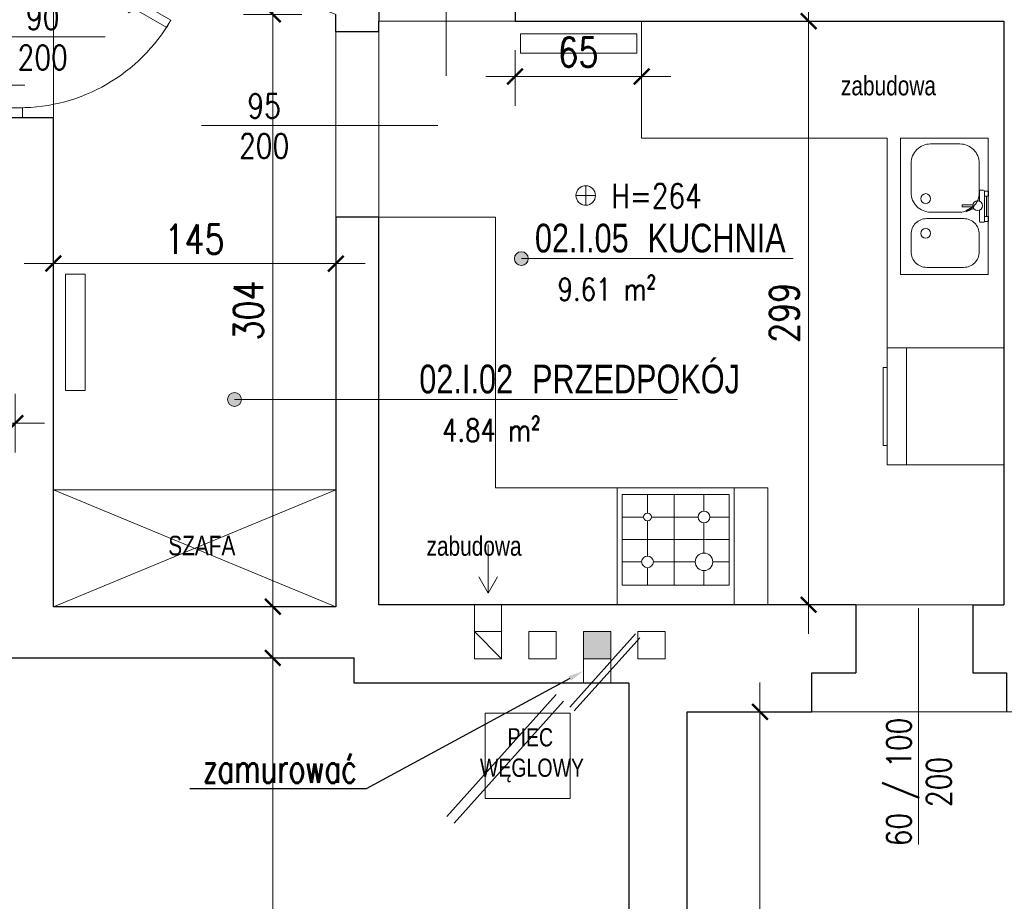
# Model space of a CAD drawing. Header units: millimetres. Extents: x 284606 to 569416, y -192995 to -95103.
# Tile 84 of 178: x 298141 to 298647, y -106981 to -106528. Entities that reach past the tile are written whole.
import ezdxf
from ezdxf import colors
from ezdxf.entities.mleader import LeaderData, LeaderLine
from ezdxf.enums import TextEntityAlignment as Align
from ezdxf.math import Vec2, Vec3

# ---------------------------------------------------------------- set-up
doc = ezdxf.new("R2010")
doc.units = ezdxf.units.MM
doc.linetypes.add('HIDDEN', pattern=[9.525, 6.35, -3.175])
doc.layers.get('0').update_dxf_attribs({"lineweight": 0})
for name, color, linetype, lineweight in [('!STR_Konstrukcja 0.30', 64, 'Continuous', 30), ('!STR_Ocieplenie 0.05', 1, 'Continuous', 5), ('!STR_Opisy 0.09', 8, 'Continuous', 9), ('!STR_Przerywana 0.09', 8, 'HIDDEN', 9), ('!STR_Stolarka drzwiowa', 30, 'Continuous', 15), ('!STR_Wymiarowanie', 254, 'Continuous', 9)]:
    doc.layers.add(name, color=color, linetype=linetype, lineweight=lineweight)
doc.layers.add('!STR_Obrysy pomieszczeń', color=215, linetype='Continuous', lineweight=9, plot=False)
doc.layers.add('!STR_Wentylacja', color=7, linetype='Continuous', lineweight=15, true_color=0x3399ff)
doc.layers.add('EKO Wyposażenie', color=7, linetype='Continuous', lineweight=5, true_color=0x919191)
doc.styles.add('1_50', font='txt', dxfattribs={"width": 0.8})
doc.styles.add('AB_Arial', font='NirmalaS.ttf')
doc.styles.add('EKO 1-10', font='romans.shx', dxfattribs={"width": 0.8, "height": 15})
doc.styles.add('EKO 1-5', font='romans.shx', dxfattribs={"width": 0.8, "height": 10})
doc.styles.add('j-romans', font='romans.shx', dxfattribs={"width": 0.7})
doc.dimstyles.new('EKO wymiar 1-10', dxfattribs={"dimtxt": 15, "dimasz": 8, "dimexe": 15, "dimexo": 15, "dimgap": 5, "dimtad": 1, "dimdec": 0, "dimtxsty": 'EKO 1-10', "dimblk": 'ARCHTICK', "dimcen": 10, "dimdle": 15, "dimclrd": 256, "dimclre": 256, "dimclrt": 256, "dimazin": 2, "dimtfac": 1, "dimtdec": 0, "dimtmove": 2, "dimatfit": 3, "dimldrblk": 'ARCHTICK', "dimfxl": 15, "dimfxlon": 1, "dimlwd": -1, "dimlwe": -1, "dimarcsym": 0})

# ---------------------------------------------------------------- blocks, each defined once
blk = doc.blocks.new('_ArchTick')
at = {"color": 0, "linetype": 'ByBlock', "const_width": 0.15}
blk.add_lwpolyline([(-0.5, -0.5), (0.5, 0.5)], dxfattribs=at)
blk = doc.blocks.new('*D636')
at = {"layer": '!STR_Wymiarowanie', "ltscale": 1.5, "transparency": 16777216}
for p, q in [((298271.09, -106840.74), (298271.09, -107383.42)), ((298286.09, -106855.74), (298256.09, -106855.74)), ((298286.09, -107368.42), (298256.09, -107368.42))]:
    blk.add_line(p, q, dxfattribs=at)
at = {"layer": 'Defpoints', "color": 0, "ltscale": 1.5, "transparency": 16777216}
for p in [(298453.89, -106855.74), (298271.09, -107368.42), (298453.89, -107368.42)]:
    blk.add_point(p, dxfattribs=at)
at = {"layer": '!STR_Wymiarowanie', "ltscale": 1.5, "transparency": 16777216, "xscale": 8, "yscale": 8, "zscale": 8}
for p, rotation in [((298271.09, -106855.74), 90), ((298271.09, -107368.42), 270)]:
    blk.add_blockref('_ArchTick', p, dxfattribs=dict(at, rotation=rotation))
at = {"layer": '!STR_Wymiarowanie', "ltscale": 1.5, "transparency": 16777216, "insert": (298258.59, -107112.08), "char_height": 15, "attachment_point": 5, "rotation": 90, "style": 'EKO 1-10'}
blk.add_mtext('513', dxfattribs=at)
blk = doc.blocks.new('*D639')
at = {"layer": '!STR_Wymiarowanie', "ltscale": 1.5, "transparency": 16777216}
for p, q in [((297820.89, -106720.25), (297820.89, -106750.25)), ((298138.89, -106720.25), (298138.89, -106750.25)), ((297805.89, -106735.25), (298153.89, -106735.25))]:
    blk.add_line(p, q, dxfattribs=at)
at = {"layer": 'Defpoints', "color": 0, "ltscale": 1.5, "transparency": 16777216}
for p in [(297820.89, -106680.74), (298138.89, -106680.74), (298138.89, -106735.25)]:
    blk.add_point(p, dxfattribs=at)
at = {"layer": '!STR_Wymiarowanie', "ltscale": 1.5, "transparency": 16777216, "xscale": 8, "yscale": 8, "zscale": 8, "rotation": 180}
blk.add_blockref('_ArchTick', (297820.89, -106735.25), dxfattribs=at)
at = {"layer": '!STR_Wymiarowanie', "ltscale": 1.5, "transparency": 16777216, "xscale": 8, "yscale": 8, "zscale": 8}
blk.add_blockref('_ArchTick', (298138.89, -106735.25), dxfattribs=at)
at = {"layer": '!STR_Wymiarowanie', "ltscale": 1.5, "transparency": 16777216, "insert": (297979.89, -106722.75), "char_height": 15, "attachment_point": 5, "style": 'EKO 1-10'}
blk.add_mtext('318', dxfattribs=at)
blk = doc.blocks.new('PIEC KAFLOWY')
at = {"layer": 'EKO Wyposażenie'}
blk.add_lwpolyline([(12.48, -14.75), (73.23, -14.75), (73.23, -75.5), (12.48, -75.5)], close=True, dxfattribs=at)
at = {"layer": 'EKO Wyposażenie', "insert": (33.88, -25.41), "char_height": 19.5, "attachment_point": 1, "style": '1_50'}
blk.add_mtext_dynamic_manual_height_columns('\\pi-5.3249;{\\H0.66667x;PIEC \\P\\pi-25.002;WĘGLOWY}', width=18.2471, gutter_width=12.5, heights=[0], dxfattribs=at)
blk = doc.blocks.new('*D645')
at = {"layer": '!STR_Wymiarowanie', "ltscale": 1.5, "transparency": 16777216}
for p, q in [((298546.18, -106513.97), (298546.18, -106843.43)), ((298561.18, -106528.97), (298531.18, -106528.97)), ((298561.18, -106828.43), (298531.18, -106828.43))]:
    blk.add_line(p, q, dxfattribs=at)
at = {"layer": 'Defpoints', "color": 0, "ltscale": 1.5, "transparency": 16777216}
for p in [(298646.43, -106528.97), (298546.18, -106828.43), (298646.42, -106828.43)]:
    blk.add_point(p, dxfattribs=at)
at = {"layer": '!STR_Wymiarowanie', "ltscale": 1.5, "transparency": 16777216, "xscale": 8, "yscale": 8, "zscale": 8}
for p, rotation in [((298546.18, -106528.97), 90), ((298546.18, -106828.43), 270)]:
    blk.add_blockref('_ArchTick', p, dxfattribs=dict(at, rotation=rotation))
at = {"layer": '!STR_Wymiarowanie', "ltscale": 1.5, "transparency": 16777216, "insert": (298533.68, -106678.7), "char_height": 15, "attachment_point": 5, "rotation": 90, "style": 'EKO 1-10'}
blk.add_mtext('299', dxfattribs=at)
blk = doc.blocks.new('*U263')
for p, q in [((-60, 0), (0, 0)), ((0, 0), (0, -60)), ((-60, -5), (-60, 0)), ((-60, -60), (-60, -5)), ((-60, -5), (-60, -5)), ((-57.5, -10), (-2.5, -10)), ((-57.5, -56.5), (-57.5, -10)), ((-44.5, -17.5), (-44.5, -10)), ((-29.21, -10), (-29.21, -56.5)), ((-15.5, -10), (-15.5, -19)), ((-2.5, -10), (-2.5, -56.5)), ((-57.5, -22), (-49, -22)), ((-40, -22), (-18.5, -22)), ((-15.5, -25), (-15.5, -43)), ((-12.5, -22), (-2.5, -22)), ((-44.5, -42), (-44.5, -26.5)), ((-2.5, -33.5), (-57.5, -33.5)), ((-47.5, -45), (-57.5, -45)), ((-17.5, -45), (-41.5, -45)), ((-2.5, -45), (-13.5, -45)), ((-44.5, -56.5), (-44.5, -48)), ((-15.5, -47), (-15.5, -56.5)), ((0, -60), (-60, -60)), ((-2.5, -56.5), (-57.5, -56.5))]:
    blk.add_line(p, q)
for centre, radius in [((-44.5, -22), 4.5), ((-15.5, -22), 3), ((-44.5, -45), 3), ((-15.5, -45), 2)]:
    blk.add_circle(centre, radius)
blk = doc.blocks.new('*U106')
blk.add_lwpolyline([(70, -45), (0, -45), (0, 0), (70, 0)], close=True)
for points in [[(20.65, -4.62), (11.65, -4.62, 0.414214), (3.65, -12.62), (3.65, -31.62, 0.414214), (11.65, -39.62), (20.65, -39.62, 0.414214), (28.65, -31.62), (28.65, -12.62, 0.414214)], [(41.98, -39.62), (56.98, -39.62, 0.414214), (66.98, -29.62), (66.98, -14.62, 0.414214), (56.98, -4.62), (41.98, -4.62, 0.414214), (31.98, -14.62), (31.98, -29.62, 0.414214)]]:
    blk.add_lwpolyline(points, format="xyb", close=True)
for centre in [(21.08, -32.13), (38.92, -32.13)]:
    blk.add_circle(centre, 2.54)
blk = doc.blocks.new('*U107')
for p, q in [((-4.86, 7.5), (-4.56, 1.8)), ((-2.89, 8.1), (-4.39, 8.02)), ((-0.37, 7.74), (-2.37, 7.63)), ((-1.54, -7.85), (-2.37, 7.63)), ((-2.37, 7.63), (-2.23, 5.14)), ((-2.23, 5.14), (-0.23, 5.24)), ((-0.67, -5.3), (-1.23, 5.19)), ((-0.23, 5.24), (-0.37, 7.74)), ((-11.09, 2.16), (-11.56, 1.63)), ((-11.56, 1.63), (-7.9, -0.12)), ((-7.56, 0.78), (-11.09, 2.16)), ((-13.44, -0.72), (-13.41, -1.22)), ((-7.96, -0.18), (-13.2, -0.46)), ((-13.15, -1.46), (-7.9, -1.18)), ((-4.31, -2.78), (-4.03, -7.98)), ((-3.51, -8.45), (-2.01, -8.37)), ((0.33, -5.24), (-1.67, -5.35)), ((-1.67, -5.35), (-1.54, -7.85)), ((-1.54, -7.85), (0.46, -7.74)), ((0.46, -7.74), (0.33, -5.24))]:
    blk.add_line(p, q)
blk.add_circle((-5.43, -0.54), 2.5)
for centre, radius, start, end in [((-4.36, 7.53), 0.5, 93.0582, 183.0582), ((-2.86, 7.61), 0.5, 3.0582, 93.0582), ((-13.19, -0.71), 0.25, 93.0582, 183.0582), ((-13.16, -1.21), 0.25, 183.0582, 273.0582), ((-3.54, -7.95), 0.5, 183.0582, 273.0582), ((-2.04, -7.87), 0.5, 273.0582, 3.0582)]:
    blk.add_arc(centre, radius, start, end)
blk = doc.blocks.new('*U264')
for p, q in [((0, 60), (60, 60)), ((0, 0), (0, 60)), ((60, 0), (60, 60)), ((0, 50), (60, 50)), ((0, 0), (60, 0))]:
    blk.add_line(p, q)
blk.add_lwpolyline([(50, 60), (50, 62), (10, 62), (10, 60)])
blk = doc.blocks.new('*U121')
at = {"layer": '!STR_Opisy 0.09', "linetype": 'Continuous'}
blk.add_line((0, -153.49), (0, -32.16), dxfattribs=at)
at = {"layer": '!STR_Opisy 0.09', "linetype": 'Continuous', "style": 'EKO 1-5', "width": 0.8}
blk.add_attdef('HP=', (50.53, 21.53), '', height=12.5, rotation=180, dxfattribs=at)
blk.add_attdef('SZER', text='', height=12.5, rotation=270, dxfattribs=at).set_placement((0, -121.38), align=Align.BOTTOM_CENTER)
at = {"layer": '!STR_Opisy 0.09', "ltscale": 0.7, "style": 'EKO 1-5', "width": 0.8}
blk.add_attdef('WYS', text='', height=12.5, rotation=270, dxfattribs=at).set_placement((-10.53, -121.38), align=Align.MIDDLE_CENTER)
blk = doc.blocks.new('*U265')
at = {"layer": '!STR_Opisy 0.09', "linetype": 'Continuous'}
blk.add_line((0, 32.11), (0, -89.22), dxfattribs=at)
at = {"layer": '!STR_Opisy 0.09', "linetype": 'Continuous', "style": 'EKO 1-5', "width": 0.8}
blk.add_attdef('SZER', text='', height=12.5, rotation=270, dxfattribs=at).set_placement((0, 0), align=Align.BOTTOM_CENTER)
at = {"layer": '!STR_Opisy 0.09', "ltscale": 0.7, "style": 'EKO 1-5', "width": 0.8}
blk.add_attdef('WYS', text='', height=12.5, rotation=270, dxfattribs=at).set_placement((-10.53, 0), align=Align.MIDDLE_CENTER)
at = {"layer": '!STR_Opisy 0.09', "linetype": 'Continuous', "style": 'EKO 1-5', "width": 0.8}
blk.add_attdef('HP=', (50.53, -134.58), '', height=12.5, rotation=180, dxfattribs=at)
blk = doc.blocks.new('*D646')
at = {"layer": '!STR_Obrysy pomieszczeń', "ltscale": 0.3, "transparency": 16777216}
for p, q in [((298395.45, -106543.96), (298395.45, -106572.43)), ((298460.45, -106543.96), (298460.45, -106572.43)), ((298380.45, -106557.43), (298475.45, -106557.43))]:
    blk.add_line(p, q, dxfattribs=at)
at = {"layer": 'Defpoints', "color": 0, "ltscale": 0.3, "transparency": 16777216}
for p in [(298395.45, -106528.96), (298460.45, -106528.96), (298460.45, -106557.43)]:
    blk.add_point(p, dxfattribs=at)
at = {"layer": '!STR_Obrysy pomieszczeń', "ltscale": 0.3, "transparency": 16777216, "xscale": 8, "yscale": 8, "zscale": 8, "rotation": 180}
blk.add_blockref('_ArchTick', (298395.45, -106557.43), dxfattribs=at)
at = {"layer": '!STR_Obrysy pomieszczeń', "ltscale": 0.3, "transparency": 16777216, "xscale": 8, "yscale": 8, "zscale": 8}
blk.add_blockref('_ArchTick', (298460.45, -106557.43), dxfattribs=at)
at = {"layer": '!STR_Obrysy pomieszczeń', "ltscale": 0.3, "transparency": 16777216, "insert": (298427.95, -106544.93), "char_height": 15, "attachment_point": 5, "style": 'EKO 1-10'}
blk.add_mtext('65', dxfattribs=at)
blk = doc.blocks.new('wysokosc2')
at = {"ltscale": 2}
for points in [[(0, 5.1), (0, -5.1)], [(-5.06, 0.04), (5.03, 0.04)]]:
    blk.add_lwpolyline(points, dxfattribs=at)
blk.add_circle((0, 0), 5.03, dxfattribs=at)
at = {"ltscale": 2, "style": 'EKO 1-5', "width": 0.8}
blk.add_attdef('WYS', (13.29, -6.01), '', height=12.5, dxfattribs=at)
blk = doc.blocks.new('*D648')
at = {"layer": '!STR_Wymiarowanie', "ltscale": 1.5, "transparency": 16777216}
for p, q in [((298521.18, -106868.42), (298521.18, -107405.42)), ((298506.18, -106883.42), (298536.18, -106883.42)), ((298506.18, -107390.42), (298536.18, -107390.42))]:
    blk.add_line(p, q, dxfattribs=at)
at = {"layer": 'Defpoints', "color": 0, "ltscale": 1.5, "transparency": 16777216}
for p in [(298483.89, -106883.42), (298483.89, -107390.42), (298521.18, -107390.42)]:
    blk.add_point(p, dxfattribs=at)
at = {"layer": '!STR_Wymiarowanie', "ltscale": 1.5, "transparency": 16777216, "xscale": 8, "yscale": 8, "zscale": 8}
for p, rotation in [((298521.18, -106883.42), 90), ((298521.18, -107390.42), 270)]:
    blk.add_blockref('_ArchTick', p, dxfattribs=dict(at, rotation=rotation))
at = {"layer": '!STR_Wymiarowanie', "ltscale": 1.5, "transparency": 16777216, "insert": (298508.68, -107136.92), "char_height": 15, "attachment_point": 5, "rotation": 90, "style": 'EKO 1-10'}
blk.add_mtext('507', dxfattribs=at)
blk = doc.blocks.new('*U269')
at = {"layer": '!STR_Opisy 0.09', "linetype": 'Continuous'}
blk.add_line((53.68, 44.22), (53.68, -20.01), dxfattribs=at)
at = {"layer": '!STR_Stolarka drzwiowa'}
for points in [[(0, 0), (45, 77.94), (48.79, 75.75), (3.79, -2.19)], [(-5, -6.2), (0, -6.2), (0, 1.8), (-5, 1.8)], [(90, -6.2), (95, -6.2), (95, 1.8), (90, 1.8)]]:
    blk.add_lwpolyline(points, close=True, dxfattribs=at)
blk.add_arc((0, 0), 90, 0, 60, dxfattribs=at)
at = {"layer": '!STR_Opisy 0.09', "linetype": 'Continuous', "style": 'EKO 1-10', "width": 0.8}
blk.add_attdef('SZER', text='', height=12.5, rotation=90, dxfattribs=at).set_placement((53.68, 12.1), align=Align.BOTTOM_CENTER)
at = {"layer": '!STR_Opisy 0.09', "ltscale": 0.7, "style": 'EKO 1-10', "width": 0.8}
blk.add_attdef('WYS', text='', height=12.5, rotation=90, dxfattribs=at).set_placement((64.21, 12.1), align=Align.MIDDLE_CENTER)
blk = doc.blocks.new('*U272')
at = {"layer": '!STR_Opisy 0.09', "linetype": 'Continuous'}
blk.add_line((29.65, 52.53), (29.65, -11.7), dxfattribs=at)
at = {"layer": '!STR_Stolarka drzwiowa'}
for points in [[(-5, 6.2), (0, 6.2), (0, -1.8), (-5, -1.8)], [(60, 6.2), (65, 6.2), (65, -1.8), (60, -1.8)], [(0, 0), (42.43, -42.43), (45.52, -39.33), (3.09, 3.09)]]:
    blk.add_lwpolyline(points, close=True, dxfattribs=at)
blk.add_arc((0, 0), 60, 315, 0, dxfattribs=at)
at = {"layer": '!STR_Opisy 0.09', "linetype": 'Continuous', "style": 'EKO 1-10', "width": 0.8}
blk.add_attdef('SZER', text='', height=12.5, rotation=90, dxfattribs=at).set_placement((29.65, 20.41), align=Align.BOTTOM_CENTER)
at = {"layer": '!STR_Opisy 0.09', "ltscale": 0.7, "style": 'EKO 1-10', "width": 0.8}
blk.add_attdef('WYS', text='', height=12.5, rotation=90, dxfattribs=at).set_placement((40.18, 20.41), align=Align.MIDDLE_CENTER)
blk = doc.blocks.new('*D649')
at = {"layer": '!STR_Wymiarowanie', "ltscale": 1.5, "transparency": 16777216}
for p, q in [((298271.09, -106510.51), (298271.09, -106844.43)), ((298286.09, -106525.51), (298256.09, -106525.51)), ((298286.09, -106829.43), (298256.09, -106829.43))]:
    blk.add_line(p, q, dxfattribs=at)
at = {"layer": 'Defpoints', "color": 0, "ltscale": 1.5, "transparency": 16777216}
for p in [(298303.45, -106525.51), (298271.09, -106829.43), (298303.45, -106829.43)]:
    blk.add_point(p, dxfattribs=at)
at = {"layer": '!STR_Wymiarowanie', "ltscale": 1.5, "transparency": 16777216, "xscale": 8, "yscale": 8, "zscale": 8}
for p, rotation in [((298271.09, -106525.51), 90), ((298271.09, -106829.43), 270)]:
    blk.add_blockref('_ArchTick', p, dxfattribs=dict(at, rotation=rotation))
at = {"layer": '!STR_Wymiarowanie', "ltscale": 1.5, "transparency": 16777216, "insert": (298258.59, -106677.47), "char_height": 15, "attachment_point": 5, "rotation": 90, "style": 'EKO 1-10'}
blk.add_mtext('304', dxfattribs=at)
blk = doc.blocks.new('*D650')
at = {"layer": '!STR_Wymiarowanie', "ltscale": 1.5, "transparency": 16777216}
for p, q in [((298158.45, -106644.51), (298158.45, -106668.4)), ((298303.45, -106644.51), (298303.45, -106668.4)), ((298318.45, -106653.4), (298143.45, -106653.4))]:
    blk.add_line(p, q, dxfattribs=at)
at = {"layer": 'Defpoints', "color": 0, "ltscale": 1.5, "transparency": 16777216}
for p in [(298158.45, -106629.51), (298303.45, -106629.51), (298158.45, -106653.4)]:
    blk.add_point(p, dxfattribs=at)
at = {"layer": '!STR_Wymiarowanie', "ltscale": 1.5, "transparency": 16777216, "xscale": 8, "yscale": 8, "zscale": 8, "rotation": 180}
blk.add_blockref('_ArchTick', (298158.45, -106653.4), dxfattribs=at)
at = {"layer": '!STR_Wymiarowanie', "ltscale": 1.5, "transparency": 16777216, "xscale": 8, "yscale": 8, "zscale": 8}
blk.add_blockref('_ArchTick', (298303.45, -106653.4), dxfattribs=at)
at = {"layer": '!STR_Wymiarowanie', "ltscale": 1.5, "transparency": 16777216, "insert": (298230.95, -106640.9), "char_height": 15, "attachment_point": 5, "style": 'EKO 1-10'}
blk.add_mtext('145', dxfattribs=at)
blk = doc.blocks.new('*D658')
at = {"layer": '!STR_Wymiarowanie', "ltscale": 1.5, "transparency": 16777216}
for p, q in [((297966.33, -106576.9), (297966.33, -106546.9)), ((298128.89, -106576.9), (298128.89, -106546.9)), ((297951.33, -106561.9), (298143.89, -106561.9))]:
    blk.add_line(p, q, dxfattribs=at)
at = {"layer": 'Defpoints', "color": 0, "ltscale": 1.5, "transparency": 16777216}
for p in [(298128.89, -106561.9), (297966.33, -106650.43), (298128.89, -106650.43)]:
    blk.add_point(p, dxfattribs=at)
at = {"layer": '!STR_Wymiarowanie', "ltscale": 1.5, "transparency": 16777216, "xscale": 8, "yscale": 8, "zscale": 8, "rotation": 180}
blk.add_blockref('_ArchTick', (297966.33, -106561.9), dxfattribs=at)
at = {"layer": '!STR_Wymiarowanie', "ltscale": 1.5, "transparency": 16777216, "xscale": 8, "yscale": 8, "zscale": 8}
blk.add_blockref('_ArchTick', (298128.89, -106561.9), dxfattribs=at)
at = {"layer": '!STR_Wymiarowanie', "ltscale": 1.5, "transparency": 16777216, "insert": (298047.61, -106549.4), "char_height": 15, "attachment_point": 5, "style": 'EKO 1-10'}
blk.add_mtext('163', dxfattribs=at)
blk = doc.blocks.new('*U506')
at = {"ltscale": 0.3}
blk.add_hatch(color=256, dxfattribs=at).paths.add_polyline_path([(-0.91, 50, 1), (6.82, 50, 1)])
at = {"ltscale": 1.5}
blk.add_line((17.59, 50), (154.57, 50), dxfattribs=at)
at = {"ltscale": 0.3}
blk.add_lwpolyline([(17.59, 50), (2.95, 50)], dxfattribs=at)
blk.add_circle((2.95, 50), 3.86, dxfattribs=at)
at = {"ltscale": 1.5, "width": 0.8}
for tag, p, height, style in [('NR_POM.', (10.51, 53.45), 16, 'AB_Arial'), ('NAZWA_POMIESZCZENIA', (66.91, 53.45), 16, 'AB_Arial'), ('POSADZKA', (9.08, 4), 12.5, 'EKO 1-5')]:
    blk.add_attdef(tag, p, '', height=height, rotation=0, dxfattribs=dict(at, style=style))
at = {"ltscale": 1.5, "style": 'EKO 1-5', "width": 0.8}
blk.add_attdef('POWIERZCHNIA', text='', height=12.5, rotation=0, dxfattribs=at).set_placement((78.06, 22.91), align=Align.BOTTOM_RIGHT)
blk = doc.blocks.new('*U516')
at = {"ltscale": 0.3}
blk.add_hatch(color=256, dxfattribs=at).paths.add_polyline_path([(-96.5, 50, 1), (-88.78, 50, 1)])
at = {"ltscale": 1.5}
blk.add_line((17.59, 50), (154.57, 50), dxfattribs=at)
at = {"ltscale": 0.3}
blk.add_lwpolyline([(17.59, 50), (2.95, 50)], dxfattribs=at)
blk.add_circle((-92.64, 50), 3.86, dxfattribs=at)
at = {"ltscale": 1.5, "width": 0.8}
for tag, p, height, style in [('NR_POM.', (10.51, 53.45), 16, 'AB_Arial'), ('NAZWA_POMIESZCZENIA', (66.91, 53.45), 16, 'AB_Arial'), ('POSADZKA', (9.08, 4), 12.5, 'EKO 1-5')]:
    blk.add_attdef(tag, p, '', height=height, rotation=0, dxfattribs=dict(at, style=style))
at = {"ltscale": 1.5, "style": 'EKO 1-5', "width": 0.8}
blk.add_attdef('POWIERZCHNIA', text='', height=12.5, rotation=0, dxfattribs=at).set_placement((78.06, 22.91), align=Align.BOTTOM_RIGHT)

msp = doc.modelspace()

# ---------------------------------------------------------------- hatches: boundary and pattern name
at = {"layer": '!STR_Wentylacja', "ltscale": 1.5}
h = msp.add_hatch(color=256, dxfattribs=at)
h.dxf.hatch_style = 1
h.paths.add_polyline_path([(298444.57, -106842.17), (298430.57, -106842.17), (298430.57, -106856.17), (298444.57, -106856.17), (298444.57, -106853.4)])

# ---------------------------------------------------------------- linework, layer by layer
at = {"layer": '!STR_Konstrukcja 0.30', "ltscale": 1.5}
for p, q in [((298325.45, -106506.95), (298325.45, -106528.95)), ((298395.45, -106506.95), (298395.45, -106528.96)), ((298303.45, -106534.51), (298303.45, -106525.51)), ((298395.45, -106528.96), (298646.43, -106528.97)), ((298325.45, -106534.51), (298303.45, -106534.51)), ((298128.89, -106578.43), (298158.45, -106578.43)), ((298325.45, -106629.51), (298303.45, -106629.51)), ((298570.45, -106828.43), (298570.45, -106863.42)), ((298630.45, -106828.43), (298630.45, -106863.42)), ((298630.45, -106828.43), (298646.42, -106828.43))]:
    msp.add_line(p, q, dxfattribs=at)
for points in [[(298325.45, -106534.51), (298325.45, -106528.95)], [(298646.43, -106528.97), (298646.42, -106828.42)], [(298303.45, -106629.51), (298303.45, -106829.43), (298158.45, -106829.43), (298158.45, -106578.43)], [(298570.45, -106828.43), (298325.45, -106828.43), (298325.45, -106629.51)], [(298116.89, -106855.74), (298312.89, -106855.74)], [(298453.89, -106868.74), (298312.89, -106868.74), (298312.89, -106855.74)], [(298547.81, -106883.42), (298547.81, -106863.42), (298570.45, -106863.42)], [(298630.45, -106863.42), (298647.81, -106863.42), (298647.81, -106883.42)], [(298453.89, -106868.74), (298453.89, -107368.42), (298398.27, -107368.42)], [(298631.4, -107390.42), (298483.89, -107390.42), (298483.89, -106883.42), (298547.81, -106883.42)]]:
    msp.add_lwpolyline(points, dxfattribs=at)
at = {"layer": '!STR_Obrysy pomieszczeń', "ltscale": 0.3}
for points in [[(298158.45, -106466.38), (298303.45, -106525.51), (298303.44, -106829.42), (298158.45, -106829.43)], [(298325.45, -106528.97), (298646.43, -106528.97), (298646.43, -106528.97), (298646.43, -106528.97), (298646.43, -106828.43), (298325.45, -106828.43)], [(297992.89, -106855.74), (298312.89, -106855.74), (298312.89, -106868.74), (298453.89, -106868.74), (298453.89, -107368.42), (298080.89, -107368.42), (298080.89, -107345.42), (297992.89, -107345.42)], [(298483.89, -106883.42), (298858.89, -106883.42), (298858.89, -106897.42), (298934.89, -106897.42), (298934.89, -107390.42), (298483.89, -107390.42)]]:
    msp.add_lwpolyline(points, close=True, dxfattribs=at)
at = {"layer": '!STR_Ocieplenie 0.05', "color": 1, "ltscale": 1.5, "true_color": 0xf00000}
for points in [[(298423.64, -106880.91), (298457.29, -106843.34)], [(298425.88, -106882.91), (298459.53, -106845.34)], [(298360.52, -106937.13), (298416.6, -106874.51)], [(298364.24, -106940.46), (298420.32, -106877.85)]]:
    msp.add_lwpolyline(points, dxfattribs=at)
at = {"layer": '!STR_Opisy 0.09'}
msp.add_line((298251.41, -106723.16), (298339.36, -106723.16), dxfattribs=at)
at = {"layer": '!STR_Przerywana 0.09', "ltscale": 1.5}
for p, q in [((298158.45, -106578.43), (298158.45, -106478.43)), ((298395.45, -106528.96), (298325.45, -106528.95)), ((298303.45, -106629.51), (298303.45, -106534.51)), ((298325.45, -106629.51), (298325.45, -106534.51)), ((298570.45, -106828.43), (298630.45, -106828.43)), ((298547.81, -106883.42), (298647.81, -106883.42))]:
    msp.add_line(p, q, dxfattribs=at)
at = {"layer": '!STR_Wentylacja', "ltscale": 1.5}
for p, q in [((298374.57, -106828.43), (298374.57, -106842.17)), ((298388.57, -106828.43), (298388.57, -106842.17)), ((298374.57, -106842.17), (298388.57, -106856.17)), ((298430.57, -106856.17), (298430.57, -106868.74)), ((298444.57, -106856.17), (298444.57, -106868.74))]:
    msp.add_line(p, q, dxfattribs=at)
msp.add_lwpolyline([(298381.66, -106797.46), (298381.66, -106822.53), (298376.8, -106814.11), (298381.66, -106822.53), (298386.52, -106814.11)], dxfattribs=at)
for points in [[(298374.57, -106842.17), (298374.57, -106856.17), (298388.57, -106856.17), (298388.57, -106842.17)], [(298402.57, -106842.17), (298402.57, -106856.17), (298416.57, -106856.17), (298416.57, -106842.17)], [(298430.57, -106842.17), (298430.57, -106856.17), (298444.57, -106856.17), (298444.57, -106842.17)], [(298458.57, -106842.17), (298458.57, -106856.17), (298472.57, -106856.17), (298472.57, -106842.17)]]:
    msp.add_lwpolyline(points, close=True, dxfattribs=at)
at = {"color": 62, "true_color": 0xa3d425}
for points in [[(298458, -106545.43), (298398.34, -106545.43), (298398.34, -106535.43), (298458, -106535.43)], [(298174.73, -106658.9), (298174.73, -106718.55), (298164.73, -106718.55), (298164.73, -106658.9)]]:
    msp.add_lwpolyline(points, close=True, dxfattribs=at)
at = {"layer": 'EKO Wyposażenie'}
for points in [[(298586.43, -106588.97), (298460.45, -106588.97), (298460.45, -106528.97), (298646.43, -106528.97), (298646.43, -106588.97), (298646.43, -106588.97)], [(298646.43, -106588.97), (298646.43, -106756.65), (298586.43, -106756.65), (298586.43, -106588.97)], [(298325.45, -106768.43), (298325.45, -106629.51), (298385.45, -106629.51), (298385.45, -106768.43)], [(298158.45, -106829.43), (298303.45, -106769.43)], [(298303.45, -106829.43), (298158.45, -106769.43)], [(298385.45, -106768.43), (298525.23, -106768.43), (298525.23, -106828.43), (298325.45, -106828.43), (298325.45, -106768.43)]]:
    msp.add_lwpolyline(points, dxfattribs=at)
msp.add_lwpolyline([(298158.45, -106829.43), (298303.45, -106829.43), (298303.45, -106769.43), (298158.45, -106769.43)], close=True, dxfattribs=at)

# ---------------------------------------------------------------- block references
at = {"layer": '!STR_Konstrukcja 0.30', "ltscale": 1.5}
ref = msp.add_blockref('*U265', (298360.07, -106467.89), dxfattribs=dict(at, xscale=-1))
ref.add_attrib('SZER', '70', dxfattribs={"layer": '!STR_Opisy 0.09', "linetype": 'Continuous', "height": 12.5, "rotation": 90, "style": 'EKO 1-5', "width": 0.8}).set_placement((298360.07, -106467.89), align=Align.BOTTOM_CENTER)
ref.add_attrib('WYS', '200', dxfattribs={"layer": '!STR_Opisy 0.09', "ltscale": 0.7, "height": 12.5, "rotation": 90, "style": 'EKO 1-5', "width": 0.8}).set_placement((298370.6, -106467.89), align=Align.MIDDLE_CENTER)
ref = msp.add_blockref('*U121', (298388.04, -106582.52), dxfattribs=dict(at, xscale=-1, rotation=270))
ref.add_attrib('SZER', '95', dxfattribs={"layer": '!STR_Opisy 0.09', "linetype": 'Continuous', "height": 12.5, "style": 'EKO 1-5', "width": 0.8}).set_placement((298266.66, -106582.52), align=Align.BOTTOM_CENTER)
ref.add_attrib('WYS', '200', dxfattribs={"layer": '!STR_Opisy 0.09', "ltscale": 0.7, "height": 12.5, "style": 'EKO 1-5', "width": 0.8}).set_placement((298266.66, -106593.05), align=Align.MIDDLE_CENTER)
ref = msp.add_blockref('*U121', (298602.49, -106798), dxfattribs=dict(at, xscale=-1))
ref.add_attrib('SZER', '60 / 100', dxfattribs={"layer": '!STR_Opisy 0.09', "linetype": 'Continuous', "height": 12.5, "rotation": 90, "style": 'EKO 1-5', "width": 0.8}).set_placement((298602.49, -106919.38), align=Align.BOTTOM_CENTER)
ref.add_attrib('WYS', '200', dxfattribs={"layer": '!STR_Opisy 0.09', "ltscale": 0.7, "height": 12.5, "rotation": 90, "style": 'EKO 1-5', "width": 0.8}).set_placement((298613.01, -106919.38), align=Align.MIDDLE_CENTER)
at = {"layer": '!STR_Opisy 0.09'}
ref = msp.add_blockref('wysokosc2', (298431.74, -106618.46), dxfattribs=dict(at, xscale=-1, rotation=180))
ref.add_attrib('WYS', 'H=264', (298445.03, -106624.95), dxfattribs={"layer": '0', "ltscale": 2, "height": 12.5, "style": 'EKO 1-5', "width": 0.8})
ref = msp.add_blockref('*U506', (298395.98, -106696.84), dxfattribs=dict(at, xscale=0.9199999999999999, yscale=0.9199999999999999, zscale=0.9199999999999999))
ref.add_attrib('NAZWA_POM', 'KUCHNIA', (298463.52, -106647.67), dxfattribs={"layer": '0', "ltscale": 1.5, "height": 14.72, "rotation": 0, "style": 'AB_Arial', "width": 0.8})
ref.add_attrib('NUMER_POM', '02.I.05', (298405.65, -106647.67), dxfattribs={"layer": '0', "ltscale": 1.5, "height": 14.72, "rotation": 0, "style": 'AB_Arial', "width": 0.8})
ref.add_attrib('R-SURF', '9.61 m²', dxfattribs={"layer": '0', "ltscale": 1.5, "height": 11.5, "rotation": 0, "style": 'EKO 1-5', "width": 0.8}).set_placement((298467.79, -106675.77), align=Align.BOTTOM_RIGHT)
ref = msp.add_blockref('*U516', (298336.64, -106769.16), dxfattribs=dict(at, xscale=0.9199999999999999, yscale=0.9199999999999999, zscale=0.9199999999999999))
ref.add_attrib('NAZWA_POM', 'PRZEDPOKÓJ', (298404.18, -106719.99), dxfattribs={"layer": '0', "ltscale": 1.5, "height": 14.72, "rotation": 0, "style": 'AB_Arial', "width": 0.8})
ref.add_attrib('NUMER_POM', '02.I.02', (298346.31, -106719.99), dxfattribs={"layer": '0', "ltscale": 1.5, "height": 14.72, "rotation": 0, "style": 'AB_Arial', "width": 0.8})
ref.add_attrib('R-SURF', '4.84 m²', dxfattribs={"layer": '0', "ltscale": 1.5, "height": 11.5, "rotation": 0, "style": 'EKO 1-5', "width": 0.8}).set_placement((298408.45, -106748.08), align=Align.BOTTOM_RIGHT)
at = {"layer": '!STR_Stolarka drzwiowa', "ltscale": 0.3}
for name, p, rotation, values in [('*U272', (298173.77, -106469.45), 337.8153890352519, {'WYS': '200', 'SZER': '60'}), ('*U269', (298140.87, -106483.43), 270, {'WYS': '200', 'SZER': '90'})]:
    msp.add_blockref(name, p, dxfattribs=dict(at, rotation=rotation)).add_auto_attribs(values)
at = {"layer": 'EKO Wyposażenie', "ltscale": 0.3, "xscale": -1, "rotation": 270}
msp.add_blockref('*U106', (298638.39, -106658.97), dxfattribs=at)
at = {"layer": 'EKO Wyposażenie', "xscale": -1}
for name, p, rotation in [('*U107', (298638.39, -106623.97), 183.0582290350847), ('*U264', (298646.42, -106696.65), 90)]:
    msp.add_blockref(name, p, dxfattribs=dict(at, rotation=rotation))
at = {"layer": 'EKO Wyposażenie', "rotation": 180}
msp.add_blockref('*U263', (298447.95, -106828.43), dxfattribs=at)
at = {"layer": 'EKO Wyposażenie', "xscale": 0.7200000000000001, "yscale": 0.7200000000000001, "zscale": 0.7200000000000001}
msp.add_blockref('PIEC KAFLOWY', (298371.05, -106873.48), dxfattribs=at)

# ---------------------------------------------------------------- texts
at = {"layer": '!STR_Obrysy pomieszczeń', "ltscale": 0.3, "char_height": 10, "attachment_point": 1, "style": '1_50'}
for s, insert in [('\\A1;zabudowa', (298562.77, -106557.08)), ('\\A1;SZAFA', (298217.42, -106793.06)), ('\\A1;zabudowa', (298350.02, -106793.3))]:
    msp.add_mtext_dynamic_manual_height_columns(s, width=2231.7249, gutter_width=453.61, heights=[120.44], dxfattribs=dict(at, insert=insert))

# ---------------------------------------------------------------- dimensions: what is measured, and where the dimension line sits
at = {"layer": '!STR_Obrysy pomieszczeń', "ltscale": 0.3}
dim = msp.add_linear_dim(base=(298460.45, -106557.43), p1=(298395.45, -106528.96), p2=(298460.45, -106528.96), dimstyle='EKO wymiar 1-10', dxfattribs=at)
dim.commit()
dim.dimension.update_dxf_attribs({"geometry": '*D646', "text_midpoint": (298427.95, -106544.93)})
at = {"layer": '!STR_Wymiarowanie', "ltscale": 1.5}
for base, p1, p2, picture, middle in [((298271.09, -106829.43), (298303.45, -106525.51), (298303.45, -106829.43), '*D649', (298258.59, -106677.47)), ((298546.18, -106828.43), (298646.43, -106528.97), (298646.42, -106828.43), '*D645', (298533.68, -106678.7)), ((298271.09, -107368.42), (298453.89, -106855.74), (298453.89, -107368.42), '*D636', (298258.59, -107112.08)), ((298521.18, -107390.42), (298483.89, -106883.42), (298483.89, -107390.42), '*D648', (298508.68, -107136.92))]:
    dim = msp.add_linear_dim(base=base, p1=p1, p2=p2, angle=90, dimstyle='EKO wymiar 1-10', dxfattribs=at)
    dim.commit()
    dim.dimension.update_dxf_attribs({"geometry": picture, "text_midpoint": middle})
for base, p1, p2, picture, middle in [((298128.89, -106561.9), (297966.33, -106650.43), (298128.89, -106650.43), '*D658', (298047.61, -106549.4)), ((298158.45, -106653.4), (298303.45, -106629.51), (298158.45, -106629.51), '*D650', (298230.95, -106640.9)), ((298138.89, -106735.25), (297820.89, -106680.74), (298138.89, -106680.74), '*D639', (297979.89, -106722.75))]:
    dim = msp.add_linear_dim(base=base, p1=p1, p2=p2, dimstyle='EKO wymiar 1-10', dxfattribs=at)
    dim.commit()
    dim.dimension.update_dxf_attribs({"geometry": picture, "text_midpoint": middle})

# ---------------------------------------------------------------- leaders
at = {"layer": '!STR_Opisy 0.09', "ltscale": 0.3}
ml = msp.add_multileader_mtext('Standard', dxfattribs=at)
ml.set_content('zamurować', color=256, style='j-romans')
ml.set_leader_properties()
ml.build(insert=Vec2(0, 0))
ml.multileader.update_dxf_attribs({"text_right_attachment_type": 6, "dogleg_length": 0.36, "arrow_head_size": 8, "scale": 2})
ctx = ml.context
ctx.base_point, ctx.scale, ctx.char_height, ctx.arrow_head_size, ctx.landing_gap_size, ctx.plane_origin = Vec3(298225.34, -106912.32), 2, 15, 8, 4, Vec3(298380.07, -104103.72)
ctx.right_attachment, ctx.text_align_type = 6, 2
notes = []
notes.append((ctx, [(1, (1, 1, 0), (298319.06, -106922.82), (-1, 0), 0.72, [(0, [(298430.57, -106862.45)], 0, [])])]))
ctx.mtext.insert, ctx.mtext.alignment, ctx.mtext.flow_direction = Vec3(298314.34, -106904.82), 3, 5
for ctx, leaders in notes:
    for number, flags, end, landing, length, lines in leaders:
        leader = LeaderData()
        leader.index, (leader.has_last_leader_line, leader.has_dogleg_vector, leader.attachment_direction) = number, flags
        leader.last_leader_point, leader.dogleg_vector, leader.dogleg_length = Vec3(end), Vec3(landing), length
        for number, points, colour, breaks in lines:
            line = LeaderLine()
            line.index, line.vertices, line.color, line.breaks = number, Vec3.list(points), colors.encode_raw_color(colour), breaks
            leader.lines.append(line)
        ctx.leaders.append(leader)

doc.saveas('drawing.dxf')
